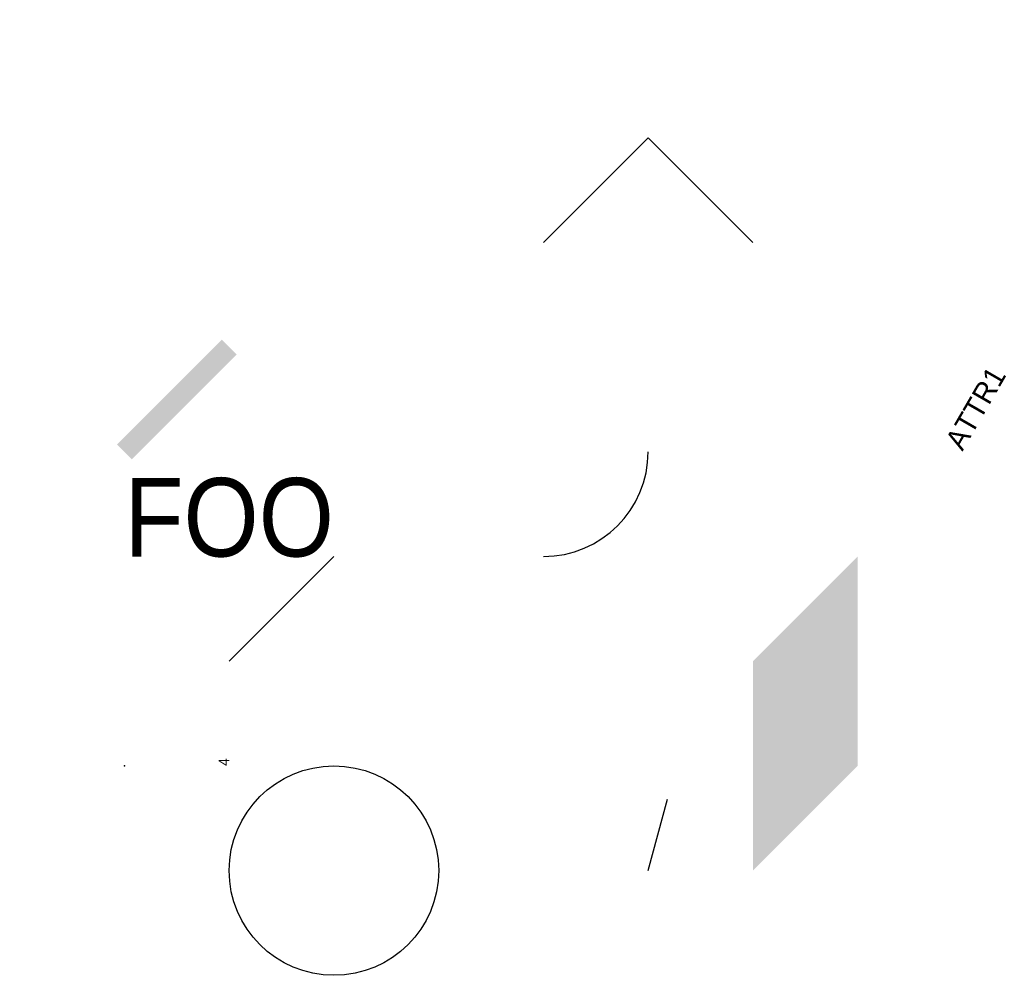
# Model space of a CAD drawing. Extents: x 0 to 9.4, y 0 to 9.13.
import ezdxf
from ezdxf.enums import TextEntityAlignment as Align

# ---------------------------------------------------------------- set-up
doc = ezdxf.new("R2010")
doc.units = 0
doc.layers.get('0').update_dxf_attribs({"linetype": 'CONTINUOUS'})

# ---------------------------------------------------------------- blocks, each defined once
blk = doc.blocks.new('BLOCK1')
blk.add_line((0, 0, -1), (1, 1))
blk = doc.blocks.new('BLOCK2')
blk.add_attdef('ATTR2', (0, 0), '', height=0.2, rotation=60)

msp = doc.modelspace()

# ---------------------------------------------------------------- linework, layer by layer
msp.add_line((2, 3, 4), (3, 4, 5))
msp.add_lwpolyline([(5, 7), (6, 8), (7, 7)])
msp.add_circle((3, 1, 2), 1)
msp.add_arc((5, 5, 5), 1, 270, 0)
msp.add_point((1, 2, 3))
msp.add_solid([(7, 1, 2), (8, 2, 2), (7, 3, 2), (8, 4, 2)])
msp.add_trace([(0.929289, 5.070711, 2), (1.070711, 4.929289, 2), (1.929289, 6.070711, 2), (2.070711, 5.929289, 2)])

# ---------------------------------------------------------------- block references
at = {"xscale": 0.5, "yscale": 0.5, "zscale": 0.5, "rotation": 30}
msp.add_blockref('BLOCK2', (2, 2, 4), dxfattribs=at).add_auto_attribs({'ATTR2': '4'})
msp.add_blockref('BLOCK1', (6, 1, 3), dxfattribs=at)

# ---------------------------------------------------------------- texts
msp.add_text('FOO', height=0.75).set_placement((1, 4, 2), (3, 4, 2), align=Align.ALIGNED)
msp.add_attdef('ATTR1', (9, 5, 2), '3', height=0.2, rotation=60)

doc.saveas('drawing.dxf')
